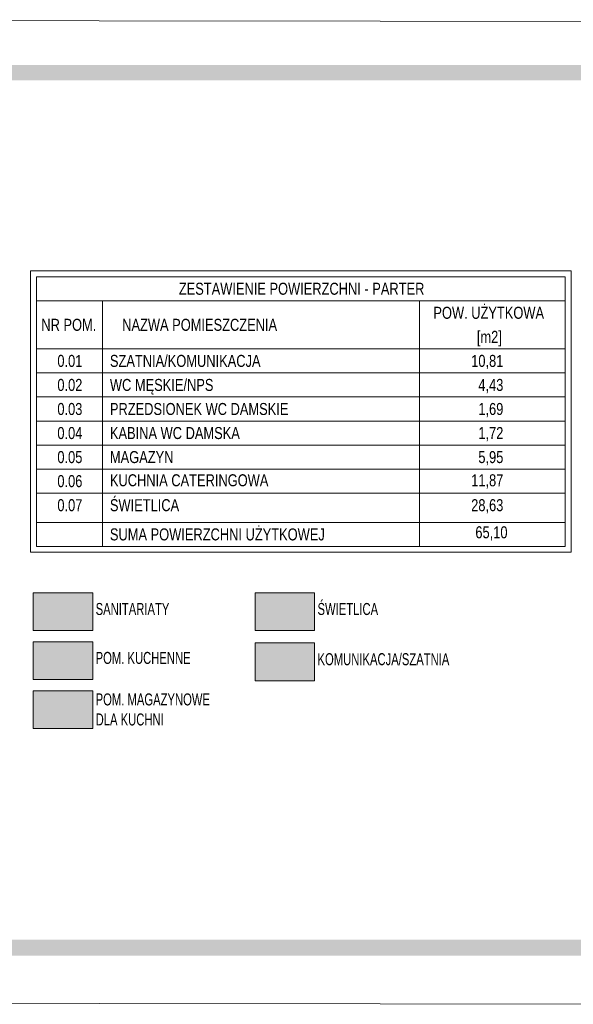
# Model space of a CAD drawing. Header units: metres. Extents: x 6502846 to 6512378, y 5892705 to 5896166.
# Tile 71 of 73: x 6509352 to 6510274, y 5894459 to 5896097. Entities that reach past the tile are written whole.
import ezdxf
from ezdxf.enums import TextEntityAlignment as Align

# ---------------------------------------------------------------- set-up
doc = ezdxf.new("R2010")
doc.units = ezdxf.units.M
doc.header["$MEASUREMENT"] = 0
doc.layers.add('_tabelki_ramki_cienkie', color=251, linetype='Continuous', lineweight=5)
for name, color, linetype in [('A_widok', 134, 'Continuous'), ('I_wypełnienie', 254, 'Continuous'), ('INFO_opisy', 34, 'Continuous')]:
    doc.layers.add(name, color=color, linetype=linetype)
doc.styles.add('BIKTS', font='bikromsw.shx', dxfattribs={"width": 0.6})
doc.styles.add('WKO-PB-200', font='GOTHIC.TTF', dxfattribs={"width": 0.7, "height": 50})

msp = doc.modelspace()

# ---------------------------------------------------------------- hatches: boundary and pattern name
at = {"layer": 'A_widok', "ltscale": 0.1, "true_color": 0x1ce0e3}
h = msp.add_hatch(color=132, dxfattribs=at)
h.dxf.hatch_style = 1
h.paths.add_polyline_path([(6509473.858, 5895143.407), (6509374.832, 5895143.407), (6509374.832, 5895080.515), (6509473.858, 5895080.515)])
at = {"layer": 'A_widok', "ltscale": 0.1, "true_color": 0xe8cd8c}
h = msp.add_hatch(color=31, dxfattribs=at)
h.dxf.hatch_style = 1
h.paths.add_polyline_path([(6509843.298, 5895143.407), (6509744.272, 5895143.407), (6509744.272, 5895080.515), (6509843.298, 5895080.515)])
at = {"layer": 'A_widok', "ltscale": 0.1, "true_color": 0xafd59f}
h = msp.add_hatch(color=253, dxfattribs=at)
h.dxf.hatch_style = 1
h.paths.add_polyline_path([(6509473.858, 5895062.037), (6509374.832, 5895062.037), (6509374.832, 5894999.145), (6509473.858, 5894999.145)])
at = {"layer": 'A_widok', "ltscale": 0.1, "true_color": 0xd0b3cc}
h = msp.add_hatch(color=9, dxfattribs=at)
h.dxf.hatch_style = 1
h.paths.add_polyline_path([(6509843.298, 5895059.919), (6509744.272, 5895059.919), (6509744.272, 5894997.027), (6509843.298, 5894997.027)])
at = {"layer": 'A_widok', "ltscale": 0.1, "true_color": 0xb3d0ce}
h = msp.add_hatch(color=9, dxfattribs=at)
h.dxf.hatch_style = 1
h.paths.add_polyline_path([(6509473.858, 5894980.506), (6509374.832, 5894980.506), (6509374.832, 5894917.614), (6509473.858, 5894917.614)])
at = {"layer": 'I_wypełnienie', "linetype": 'ByBlock', "true_color": 0x4a4a4a}
h = msp.add_hatch(color=251, dxfattribs=at)
h.dxf.hatch_style = 1
h.paths.add_polyline_path([(6508170.27, 5896021.062), (6508170.27, 5894539.599), (6510327.592, 5894539.599), (6510327.592, 5896021.062)])
h.paths.add_polyline_path([(6510300.047, 5895996.062), (6510300.047, 5894566.481), (6508195.27, 5894566.481), (6508195.27, 5895996.062)], flags=16)

# ---------------------------------------------------------------- linework, layer by layer
at = {"layer": '_tabelki_ramki_cienkie', "ltscale": 0.5}
for p, q in [((6509380.305, 5895629.12), (6510260.305, 5895629.12)), ((6509490.305, 5895629.12), (6509490.305, 5895220.403)), ((6509380.305, 5895549.12), (6510260.305, 5895549.12)), ((6509380.305, 5895509.12), (6510260.305, 5895509.12)), ((6509380.305, 5895469.12), (6510260.305, 5895469.12)), ((6509380.305, 5895429.12), (6510260.305, 5895429.12)), ((6509380.305, 5895389.12), (6510260.305, 5895389.12)), ((6509380.305, 5895349.12), (6510260.305, 5895349.12)), ((6509380.305, 5895309.12), (6510260.305, 5895309.12)), ((6509380.305, 5895260.498), (6510260.305, 5895260.498)), ((6509380.305, 5895260.498), (6510260.305, 5895260.498)), ((6509380.305, 5895260.498), (6510260.305, 5895260.498)), ((6509380.305, 5895260.498), (6510260.305, 5895260.498)), ((6509380.305, 5895260.498), (6510260.305, 5895260.498)), ((6509380.305, 5895260.498), (6510260.305, 5895260.498)), ((6509380.305, 5895260.498), (6510260.305, 5895260.498)), ((6509380.305, 5895260.498), (6510260.305, 5895260.498)), ((6509380.305, 5895260.498), (6510260.305, 5895260.498)), ((6509380.305, 5895220.498), (6510260.305, 5895220.498)), ((6509380.305, 5895220.498), (6510260.305, 5895220.498)), ((6509380.305, 5895220.498), (6510260.305, 5895220.498))]:
    msp.add_line(p, q, dxfattribs=at)
at = {"layer": '_tabelki_ramki_cienkie', "linetype": 'Continuous', "transparency": 33554687}
msp.add_lwpolyline([(6508080.378, 5894461.971), (6508080.378, 5896096.661), (6510420.495, 5896093.579), (6510420.495, 5894458.889)], close=True, dxfattribs=at)
at = {"layer": '_tabelki_ramki_cienkie', "ltscale": 0.5}
for points in [[(6509370.305, 5895211.096), (6509370.305, 5895679.12), (6510270.305, 5895679.12), (6510270.305, 5895211.096)], [(6509380.305, 5895220.403), (6509380.305, 5895669.12), (6510260.305, 5895669.12), (6510260.305, 5895220.403)]]:
    msp.add_lwpolyline(points, close=True, dxfattribs=at)
for points in [[(6510018.017, 5895629.12), (6510018.017, 5895220.403)], [(6510018.017, 5895260.498), (6510018.017, 5895220.498)]]:
    msp.add_lwpolyline(points, dxfattribs=at)
at = {"layer": '_tabelki_ramki_cienkie'}
for points in [[(6509374.832, 5895143.407), (6509473.858, 5895143.407), (6509473.858, 5895080.515), (6509374.832, 5895080.515)], [(6509744.272, 5895143.407), (6509843.298, 5895143.407), (6509843.298, 5895080.515), (6509744.272, 5895080.515)], [(6509374.832, 5895062.037), (6509473.858, 5895062.037), (6509473.858, 5894999.145), (6509374.832, 5894999.145)], [(6509744.272, 5895059.919), (6509843.298, 5895059.919), (6509843.298, 5894997.027), (6509744.272, 5894997.027)], [(6509374.832, 5894980.506), (6509473.858, 5894980.506), (6509473.858, 5894917.614), (6509374.832, 5894917.614)]]:
    msp.add_lwpolyline(points, close=True, dxfattribs=at)

# ---------------------------------------------------------------- texts
at = {"layer": 'INFO_opisy', "ltscale": 0.5, "style": 'BIKTS', "width": 0.8}
for s, p in [('ZESTAWIENIE POWIERZCHNI - PARTER', (6509821.74, 5895649.12)), ('POW. UŻYTKOWA', (6510133.301, 5895609.12)), ('NR POM.', (6509434.116, 5895589.12)), ('NAZWA POMIESZCZENIA', (6509651.963, 5895589.12)), ('[m2]', (6510134.344, 5895569.12)), ('0.01', (6509435.85, 5895529.12)), ('0.02', (6509435.85, 5895489.12)), ('0.03', (6509435.85, 5895449.12)), ('0.04', (6509435.85, 5895409.12)), ('0.05', (6509435.85, 5895369.12)), ('0.06', (6509435.85, 5895329.12)), ('0.07', (6509435.85, 5895289.12))]:
    msp.add_text(s, height=20, dxfattribs=at).set_placement(p, align=Align.MIDDLE_CENTER)
for s, p in [('SZATNIA/KOMUNIKACJA', (6509502.54, 5895529.12)), ('WC MĘSKIE/NPS', (6509502.54, 5895489.12)), ('PRZEDSIONEK WC DAMSKIE', (6509502.54, 5895449.12)), ('KABINA WC DAMSKA', (6509502.54, 5895409.12)), ('MAGAZYN', (6509502.54, 5895369.12)), ('KUCHNIA CATERINGOWA', (6509502.54, 5895330.533)), ('ŚWIETLICA', (6509502.54, 5895289.12)), ('SUMA POWIERZCHNI UŻYTKOWEJ', (6509502.54, 5895240.498))]:
    msp.add_text(s, height=20, dxfattribs=at).set_placement(p, align=Align.MIDDLE_LEFT)
for s, p in [('10,81', (6510157.64, 5895529.12)), ('4,43', (6510157.64, 5895489.12)), ('1,69', (6510157.64, 5895449.12)), ('1,72', (6510157.64, 5895409.12)), ('5,95', (6510157.64, 5895369.12)), ('11,87', (6510157.64, 5895330.533)), ('28,63', (6510157.64, 5895289.12)), ('65,10', (6510164.588, 5895244.004))]:
    msp.add_text(s, height=20, dxfattribs=at).set_placement(p, align=Align.MIDDLE_RIGHT)
at = {"layer": 'INFO_opisy', "linetype": 'Continuous', "lineweight": -3, "char_height": 20, "width": 4720.30482, "attachment_point": 1, "style": 'WKO-PB-200'}
for s, insert in [('ŚWIETLICA', (6509848.212, 5895126.439)), ('SANITARIATY', (6509478.771, 5895126.439)), ('POM. KUCHENNE ', (6509478.771, 5895045.069)), ('KOMUNIKACJA/SZATNIA', (6509848.212, 5895042.951)), ('POM. MAGAZYNOWE\\PDLA KUCHNI', (6509478.771, 5894976.028))]:
    msp.add_mtext(s, dxfattribs=dict(at, insert=insert))

doc.saveas('drawing.dxf')
